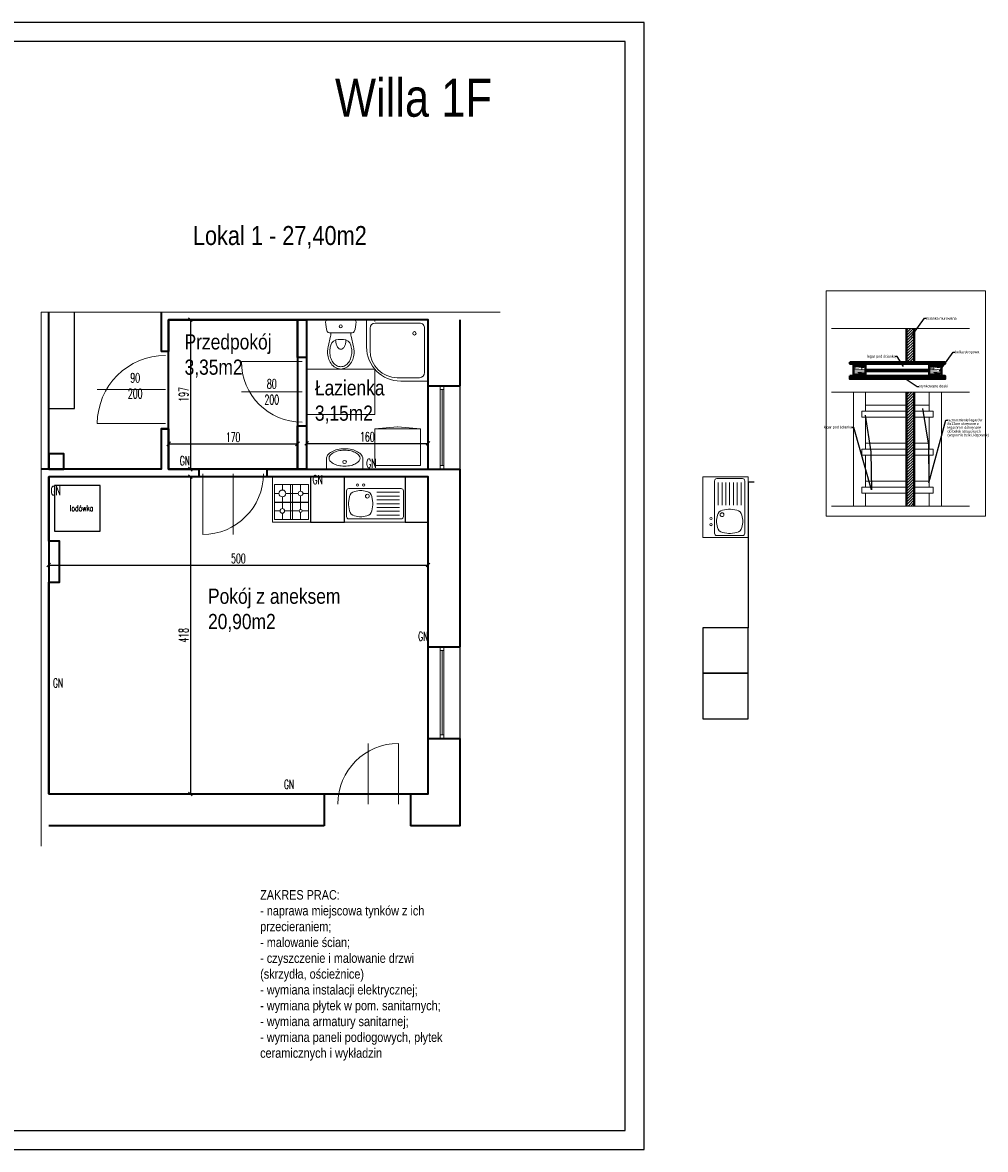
# Model space of a CAD drawing. Extents: x 33706 to 249013, y -74890 to 17912.
# Tile 19 of 175: x 61834 to 63104, y 12497 to 13982. Entities that reach past the tile are written whole.
import ezdxf
from ezdxf import colors
from ezdxf.entities.mleader import LeaderData, LeaderLine
from ezdxf.lldxf.tags import DXFTag
from ezdxf.math import Vec2, Vec3

# ---------------------------------------------------------------- set-up
doc = ezdxf.new("R2010")
doc.units = 0
doc.header["$MEASUREMENT"] = 0
for name, color, linetype, lineweight in [('_konstrukcja', 96, 'Continuous', 20), ('_stolarka', 1, 'Continuous', 13), ('A-ARM', 1, 'Continuous', 15), ('A-MEB', 150, 'Continuous', 15), ('RAMKA', 13, 'Continuous', 25), ('wymiar', 3, 'Continuous', 13), ('ściany', 1, 'Continuous', 30)]:
    doc.layers.add(name, color=color, linetype=linetype, lineweight=lineweight)
doc.styles.add('Arial narrow', font='ARIALN.TTF')
doc.styles.add('SIMPLEX', font='SIMPLEX.shx', dxfattribs={"width": 0.6})
doc.styles.get("Standard").update_dxf_attribs({"font": 'ARIALN.TTF'})
tags = doc.linetypes.add('HIDDEN', pattern=[0.375, 0.25, -0.125]).pattern_tags.tags
tags[6:7] = [DXFTag(74, 4), DXFTag(75, 0), DXFTag(340, '0'), DXFTag(46, 1.0), DXFTag(50, 0.0), DXFTag(44, 0.0), DXFTag(45, 0.0)]
tags[4:5] = [DXFTag(74, 4), DXFTag(75, 0), DXFTag(340, '0'), DXFTag(46, 1.0), DXFTag(50, 0.0), DXFTag(44, 0.0), DXFTag(45, 0.0)]
doc.dimstyles.new('1-50 cm', dxfattribs={"dimscale": 0.5, "dimtxt": 25, "dimasz": 10, "dimexe": 10, "dimexo": 25, "dimgap": 5, "dimtad": 1, "dimdec": 0, "dimdsep": 46, "dimtxsty": 'SIMPLEX', "dimblk": 'OBLIQUE', "dimcen": 0, "dimadec": 1, "dimazin": 0, "dimtfac": 0.028571, "dimtdec": 1, "dimtix": 1, "dimtmove": 1, "dimatfit": 2, "dimldrblk": 'DOT', "dimfxl": 30, "dimfxlon": 1, "dimtolj": 1, "dimlwe": -1, "dimarcsym": 0})

# ---------------------------------------------------------------- blocks, each defined once
blk = doc.blocks.new('wc')
at = {"layer": 'A-ARM', "color": 0}
for p, q in [((-16.7, 35.7), (-13.5, 21.9)), ((-13.8, 36.4), (-13.2, 33.7)), ((13.8, 36.4), (13.2, 33.7)), ((16.7, 35.7), (13.5, 21.9)), ((-15, 17.5), (15, 17.5)), ((3.4, 26), (-3.4, 26)), ((17.1, 0), (-17.1, 0))]:
    blk.add_line(p, q, dxfattribs=at)
at = {"layer": 'A-ARM', "color": 0, "linetype": 'HIDDEN', "lineweight": 13, "ltscale": 50}
blk.add_lwpolyline([(45, 65), (45, 125), (-45, 125), (-45, 65)], close=True, dxfattribs=at)
at = {"layer": 'A-ARM', "color": 0}
for points in [[(17.5, 42.5, 0.072039), (16.3, 50.8, 0.083339), (12.9, 57.8, 0.106661), (7.1, 63.1, 0.132138), (0, 65, 0.132138), (-7.1, 63.1, 0.106661), (-12.9, 57.8, 0.083339), (-16.3, 50.8, 0.072039), (-17.5, 42.5, 0.05824), (-16.7, 35.7, 0.083339)], [(14.5, 42.5, 0.072039), (13.4, 50, 0.083339), (10.5, 56, 0.106661), (5.6, 60.5, 0.132138), (0, 62, 0.132138), (-5.6, 60.5, 0.106661), (-10.5, 56, 0.083339), (-13.4, 50, 0.072039), (-14.5, 42.5, 0.05824), (-13.8, 36.4, 0.05824)], [(6.8, 26.6, 0.047502), (6.3, 31.2, 0.067446), (4.8, 35.2, 0.105232), (2.3, 38.2, 0.168531), (0, 39, 0.168531), (-2.3, 38.2, 0.105232), (-4.8, 35.2, 0.067446), (-6.3, 31.2, 0.047502), (-6.8, 26.6, 0.053598)], [(13.8, 36.4, 0.05824), (14.5, 42.5, 0.05824)], [(16.7, 35.7, 0.05824), (17.5, 42.5, 0.072039)]]:
    blk.add_lwpolyline(points, format="xyb", dxfattribs=at)
at = {"layer": 'A-ARM', "color": 0, "linetype": 'HIDDEN', "lineweight": 13, "ltscale": 50}
for points in [[(-45, 0), (-45, 2.5)], [(-42.5, 0), (-45, 0)], [(45, 0), (42.5, 0)], [(45, 0), (45, 2.5)]]:
    blk.add_lwpolyline(points, dxfattribs=at)
at = {"layer": 'A-ARM', "color": 0}
blk.add_circle((0, 8.8), 1.96, dxfattribs=at)
for centre, radius, start, end in [((-3.4, 36), 10, 193.0047, 270), ((3.4, 36), 10, 270, 346.9953), ((16.9, 2.7), 37, 159.6583, 179.4624), ((-15, 14.5), 3, 90, 159.6583), ((-33, 17.4), 20, 0.3283, 13.0047), ((33, 17.4), 20, 166.9953, 179.6717), ((15, 14.5), 3, 20.3417, 90), ((-16.9, 2.7), 37, 0.5376, 20.3417), ((-17.1, 3), 3, 179.4624, 270), ((17.1, 3), 3, 270, 0.5376)]:
    blk.add_arc(centre, radius, start, end, dxfattribs=at)
blk = doc.blocks.new('_arm_umywalka')
at = {"layer": 'A-ARM', "color": 0}
for p, q in [((-20, 13.5), (-20, 0)), ((20, 0), (20, 13.5)), ((-20, 0), (20, 0))]:
    blk.add_line(p, q, dxfattribs=at)
blk.add_lwpolyline([(20, 13.5, 0.138474), (18.6, 18.4, 0.107069), (14.1, 23, 0.080452), (8, 25.9, 0.068264), (0, 27, 0.068264), (-8, 25.9, 0.080452), (-14.1, 23, 0.107069), (-18.6, 18.4, 0.138474), (-20, 13.5, 0.138474)], format="xyb", dxfattribs=at)
blk.add_lwpolyline([(-17, 14.5, 0.138474), (-16.1, 11.2, 0.107069), (-12.5, 7.4, 0.080452), (-7.1, 5, 0.068264), (0, 4, 0.068264), (7.1, 5, 0.080452), (12.5, 7.4, 0.107069), (16.1, 11.2, 0.138474), (17, 14.5, 0.138474), (16.1, 17.8, 0.107069), (12.5, 21.6, 0.080452), (7.1, 24, 0.068264), (0, 25, 0.068264), (-7.1, 24, 0.080452), (-12.5, 21.6, 0.107069), (-16.1, 17.8, 0.138474)], format="xyb", close=True, dxfattribs=at)
blk.add_circle((0, 9.5), 2, dxfattribs=at)
blk = doc.blocks.new('_arm_brodzik owal 90')
at = {"layer": 'A-ARM', "color": 0}
for p, q in [((-45, 85), (-12.5, 85)), ((-40, 90), (0, 90)), ((0, 90), (0, 0)), ((-5, 77.5), (-5, 12.5)), ((-90, 0), (-90, 40)), ((-85, 12.5), (-85, 45)), ((0, 0), (-90, 0)), ((-12.5, 5), (-77.5, 5))]:
    blk.add_line(p, q, dxfattribs=at)
blk.add_circle((-20, 20), 2.5, dxfattribs=at)
for centre, radius, start, end in [((-40, 40), 50, 90, 180), ((-45, 45), 40, 90, 180), ((-12.5, 77.5), 7.5, 0, 90), ((-77.5, 12.5), 7.5, 180, 270), ((-12.5, 12.5), 7.5, 270, 0)]:
    blk.add_arc(centre, radius, start, end, dxfattribs=at)
blk = doc.blocks.new('dr100_uniwersalne')
at = {"layer": '_stolarka', "color": 0, "linetype": 'ByBlock', "ltscale": 50}
blk.add_line((50, 0), (50, 100), dxfattribs=at)
blk.add_lwpolyline([(0, 0), (0, 100)], dxfattribs=at)
blk.add_arc((0, 0), 100, 0, 90, dxfattribs=at)
blk = doc.blocks.new('_meb_szafka nocna 50x40')
at = {"layer": 'A-MEB'}
blk.add_lwpolyline([(0, 0), (50, 0), (50, 40), (0, 40)], close=True, dxfattribs=at)
for points in [[(0, 0), (24.9, -2.2)], [(50, 0), (25.1, -2.2)]]:
    blk.add_lwpolyline(points, dxfattribs=at)
blk = doc.blocks.new('_arm_zlewozmywak 1-kom')
at = {"layer": 'A-ARM'}
for p, q in [((80, 60), (0, 60)), ((0, 60), (0, 0)), ((80, 0), (80, 60)), ((2.5, 41.5), (2.5, 7.5)), ((6.6, 34), (5.2, 25.8)), ((74.5, 44.5), (5.5, 44.5)), ((19.8, 41.7), (13, 40.5)), ((29.5, 40.5), (22.7, 41.7)), ((37.3, 25.8), (35.9, 34)), ((36.2, 32.6), (36.2, 32.6)), ((72.5, 39.5), (42.5, 39.5)), ((72.5, 34.5), (42.5, 34.5)), ((77.5, 41.5), (77.5, 7.5)), ((5.2, 23.2), (6.6, 15)), ((35.9, 15), (37.3, 23.2)), ((72.5, 29.5), (42.5, 29.5)), ((72.5, 24.5), (42.5, 24.5)), ((42.5, 19.5), (72.5, 19.5)), ((0, 0), (80, 0)), ((74.5, 4.5), (5.5, 4.5)), ((13, 8.5), (19.8, 7.3)), ((22.7, 7.3), (29.5, 8.5)), ((42.5, 14.5), (72.5, 14.5)), ((42.5, 9.5), (72.5, 9.5))]:
    blk.add_line(p, q, dxfattribs=at)
for centre, radius in [((17, 49), 1.5), ((25, 49), 1.5), ((30, 34.5), 2.5)]:
    blk.add_circle(centre, radius, dxfattribs=at)
for centre, radius, start, end in [((5.5, 41.5), 3, 90, 180), ((14.5, 32.6), 8, 100.3048, 170.5377), ((21.2, 33.9), 8, 79.6952, 100.3048), ((28, 32.6), 8, 9.4623, 79.6952), ((28.3, 31.2), 8, 9.4601, 9.4623), ((74.5, 41.5), 3, 0, 90), ((13.1, 24.5), 8, 170.5377, 189.4623), ((14.5, 16.4), 8, 189.4623, 259.6952), ((28, 16.4), 8, 280.3048, 350.5377), ((29.4, 24.5), 8, 350.5377, 9.4623), ((5.5, 7.5), 3, 180, 270), ((21.2, 15.1), 8, 259.6952, 280.3048), ((74.5, 7.5), 3, 270, 0)]:
    blk.add_arc(centre, radius, start, end, dxfattribs=at)
blk = doc.blocks.new('_OBLIQUE')
at = {"color": 0, "linetype": 'ByBlock', "lineweight": -2}
for p, q in [((-0.5, -0.5), (0.5, 0.5)), ((0, 0), (0, 0))]:
    blk.add_line(p, q, dxfattribs=at)
blk = doc.blocks.new('*D10301')
at = {"layer": 'DEFPOINTS', "color": 0, "lineweight": 18, "ltscale": 50}
for p in [(62026.9, 13590.7), (62196.9, 13590.7), (62196.9, 13427.1)]:
    blk.add_point(p, dxfattribs=at)
at = {"layer": 'wymiar', "color": 0, "ltscale": 50}
for p, q in [((62026.9, 13442.1), (62026.9, 13422.1)), ((62196.9, 13442.1), (62196.9, 13422.1))]:
    blk.add_line(p, q, dxfattribs=at)
at = {"layer": 'wymiar', "color": 0, "lineweight": -2, "ltscale": 50}
blk.add_line((62026.9, 13427.1), (62196.9, 13427.1), dxfattribs=at)
at = {"layer": 'wymiar', "color": 0, "lineweight": -2, "ltscale": 50, "xscale": 5, "yscale": 5, "zscale": 5, "rotation": 180}
blk.add_blockref('_OBLIQUE', (62026.9, 13427.1), dxfattribs=at)
at = {"layer": 'wymiar', "color": 0, "lineweight": -2, "ltscale": 50, "xscale": 5, "yscale": 5, "zscale": 5}
blk.add_blockref('_OBLIQUE', (62196.9, 13427.1), dxfattribs=at)
at = {"layer": 'wymiar', "color": 0, "lineweight": 18, "ltscale": 50, "insert": (62111.9, 13435.9), "char_height": 12.5, "attachment_point": 5, "style": 'SIMPLEX'}
blk.add_mtext('\\A1;170', dxfattribs=at)
blk = doc.blocks.new('_Dot')
at = {"color": 0, "lineweight": -2}
blk.add_line((-0.5, 0), (-1, 0), dxfattribs=at)
at = {"color": 0, "const_width": 0.5}
blk.add_lwpolyline([(-0.25, 0, 1), (0.25, 0, 1)], format="xyb", close=True, dxfattribs=at)
blk = doc.blocks.new('*D10302')
at = {"layer": 'DEFPOINTS', "color": 0, "lineweight": 18, "ltscale": 50}
for p in [(62208.9, 13588.2), (62368.9, 13590.7), (62368.9, 13427.7)]:
    blk.add_point(p, dxfattribs=at)
at = {"layer": 'wymiar', "color": 0, "ltscale": 50}
for p, q in [((62208.9, 13442.7), (62208.9, 13422.7)), ((62368.9, 13442.7), (62368.9, 13422.7))]:
    blk.add_line(p, q, dxfattribs=at)
at = {"layer": 'wymiar', "color": 0, "lineweight": -2, "ltscale": 50}
blk.add_line((62208.9, 13427.7), (62368.9, 13427.7), dxfattribs=at)
at = {"layer": 'wymiar', "color": 0, "lineweight": -2, "ltscale": 50, "xscale": 5, "yscale": 5, "zscale": 5, "rotation": 180}
blk.add_blockref('_OBLIQUE', (62208.9, 13427.7), dxfattribs=at)
at = {"layer": 'wymiar', "color": 0, "lineweight": -2, "ltscale": 50, "xscale": 5, "yscale": 5, "zscale": 5}
blk.add_blockref('_OBLIQUE', (62368.9, 13427.7), dxfattribs=at)
at = {"layer": 'wymiar', "color": 0, "lineweight": 18, "ltscale": 50, "insert": (62288.9, 13436.4), "char_height": 12.5, "attachment_point": 5, "style": 'SIMPLEX'}
blk.add_mtext('\\A1;160', dxfattribs=at)
blk = doc.blocks.new('*D10303')
at = {"layer": 'DEFPOINTS', "color": 0, "lineweight": 18, "ltscale": 50}
for p in [(61868.9, 13383.7), (62368.9, 13383.7), (62368.9, 13267.3)]:
    blk.add_point(p, dxfattribs=at)
at = {"layer": 'wymiar', "color": 0, "ltscale": 50}
for p, q in [((61868.9, 13282.3), (61868.9, 13262.3)), ((62368.9, 13282.3), (62368.9, 13262.3))]:
    blk.add_line(p, q, dxfattribs=at)
at = {"layer": 'wymiar', "color": 0, "lineweight": -2, "ltscale": 50}
blk.add_line((61868.9, 13267.3), (62368.9, 13267.3), dxfattribs=at)
at = {"layer": 'wymiar', "color": 0, "lineweight": -2, "ltscale": 50, "xscale": 5, "yscale": 5, "zscale": 5, "rotation": 180}
blk.add_blockref('_OBLIQUE', (61868.9, 13267.3), dxfattribs=at)
at = {"layer": 'wymiar', "color": 0, "lineweight": -2, "ltscale": 50, "xscale": 5, "yscale": 5, "zscale": 5}
blk.add_blockref('_OBLIQUE', (62368.9, 13267.3), dxfattribs=at)
at = {"layer": 'wymiar', "color": 0, "lineweight": 18, "ltscale": 50, "insert": (62118.9, 13276.1), "char_height": 12.5, "attachment_point": 5, "style": 'SIMPLEX'}
blk.add_mtext('\\A1;500', dxfattribs=at)
blk = doc.blocks.new('*D10304')
at = {"layer": 'DEFPOINTS', "color": 0, "lineweight": 18, "ltscale": 50}
for p in [(61868.9, 13383.7), (61868.9, 12965.7), (62055.6, 12965.7)]:
    blk.add_point(p, dxfattribs=at)
at = {"layer": 'wymiar', "color": 0, "ltscale": 50}
for p, q in [((62040.6, 13383.7), (62060.6, 13383.7)), ((62040.6, 12965.7), (62060.6, 12965.7))]:
    blk.add_line(p, q, dxfattribs=at)
at = {"layer": 'wymiar', "color": 0, "lineweight": -2, "ltscale": 50}
blk.add_line((62055.6, 13383.7), (62055.6, 12965.7), dxfattribs=at)
at = {"layer": 'wymiar', "color": 0, "lineweight": -2, "ltscale": 50, "xscale": 5, "yscale": 5, "zscale": 5}
for p, rotation in [((62055.6, 13383.7), 90), ((62055.6, 12965.7), 270)]:
    blk.add_blockref('_OBLIQUE', p, dxfattribs=dict(at, rotation=rotation))
at = {"layer": 'wymiar', "color": 0, "lineweight": 18, "ltscale": 50, "insert": (62046.8, 13174.7), "char_height": 12.5, "attachment_point": 5, "rotation": 90, "style": 'SIMPLEX'}
blk.add_mtext('\\A1;418', dxfattribs=at)
blk = doc.blocks.new('*D10305')
at = {"layer": 'DEFPOINTS', "color": 0, "lineweight": 18, "ltscale": 50}
for p in [(62026.9, 13590.7), (62026.9, 13393.7), (62055.6, 13393.7)]:
    blk.add_point(p, dxfattribs=at)
at = {"layer": 'wymiar', "color": 0, "ltscale": 50}
for p, q in [((62040.6, 13590.7), (62060.6, 13590.7)), ((62040.6, 13393.7), (62060.6, 13393.7))]:
    blk.add_line(p, q, dxfattribs=at)
at = {"layer": 'wymiar', "color": 0, "lineweight": -2, "ltscale": 50}
blk.add_line((62055.6, 13590.7), (62055.6, 13393.7), dxfattribs=at)
at = {"layer": 'wymiar', "color": 0, "lineweight": -2, "ltscale": 50, "xscale": 5, "yscale": 5, "zscale": 5}
for p, rotation in [((62055.6, 13590.7), 90), ((62055.6, 13393.7), 270)]:
    blk.add_blockref('_OBLIQUE', p, dxfattribs=dict(at, rotation=rotation))
at = {"layer": 'wymiar', "color": 0, "lineweight": 18, "ltscale": 50, "insert": (62046.8, 13492.2), "char_height": 12.5, "attachment_point": 5, "rotation": 90, "style": 'SIMPLEX'}
blk.add_mtext('\\A1;197', dxfattribs=at)
blk = doc.blocks.new('_arm_kuchenka')
at = {"layer": 'A-ARM'}
for p, q in [((0, 60), (50, 60)), ((0, 0), (0, 60)), ((50, 60), (50, 5)), ((2.5, 11), (2.5, 55.5)), ((2.5, 45), (11, 45)), ((3.5, 56.5), (46.5, 56.5)), ((13, 47), (13, 56.5)), ((15, 45), (34, 45)), ((23.5, 10), (23.5, 56.5)), ((26.5, 56.5), (26.5, 10)), ((37, 56.5), (37, 48)), ((40, 45), (47.5, 45)), ((47.5, 55.5), (47.5, 11)), ((47.5, 34), (2.5, 34)), ((2.5, 33.5), (47.5, 33.5)), ((13, 25), (13, 43)), ((37, 42), (37, 26.5)), ((10, 22), (2.5, 22)), ((13, 10), (13, 19)), ((32.5, 22), (16, 22)), ((37, 17.5), (37, 10)), ((47.5, 22), (41.5, 22)), ((50, 0), (0, 0)), ((46.5, 10), (3.5, 10)), ((50, 5), (50, 0)), ((50, 5), (50, 5))]:
    blk.add_line(p, q, dxfattribs=at)
for centre, radius in [((13, 45), 2), ((37, 45), 3), ((13, 22), 3), ((37, 22), 4.5)]:
    blk.add_circle(centre, radius, dxfattribs=at)
for centre, start, end in [((3.5, 55.5), 90, 180), ((46.5, 55.5), 0, 90), ((3.5, 11), 180, 270), ((46.5, 11), 270, 0)]:
    blk.add_arc(centre, 1, start, end, dxfattribs=at)

msp = doc.modelspace()

# ---------------------------------------------------------------- hatches: boundary and pattern name
at = {"layer": 'wymiar', "lineweight": 18, "ltscale": 50}
h = msp.add_hatch(dxfattribs=at)
h.set_pattern_fill('ANSI31', color=256, scale=20, style=0)
h.set_pattern_definition([(45, (0, -45.5414), (-1.76776695, 1.76776695), [])])
h.paths.add_polyline_path([(62999.7, 13532.7), (63009.7, 13532.7), (63009.7, 13579.1), (62999.7, 13579.1)])
h = msp.add_hatch(dxfattribs=at)
h.set_pattern_fill('WOOD8', color=256, scale=20, style=0)
h.set_pattern_definition([(349.6952, (6.2, -30.1414), (120.000019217, -19.99989751), [2.23606, -221.37072]), (0, (8.4, -30.541), (20, 20), [2.2, -17.8]), (18.4349, (10.6, -30.5414), (40.0000087, 19.99996806), [1.89736, -61.34818]), (172.875, (12.4, -29.9414), (140.0000076, -19.99996564), [1.61246, -159.6327]), (174.8056, (10.8, -29.7414), (200.0000134, -19.999904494), [2.20908, -218.69814]), (194.0362, (8.6, -29.5414), (-60.00001092, -19.99996115), [2.47386, -79.98824]), (9.4623, (7.8, -30.1414), (100.00001547, 19.99996278), [1.21656, -120.4387]), (353.6598, (9, -29.9414), (-159.99998805, 20.00003158), [1.81108, -179.29662]), (185.7106, (10.8, -30.1414), (-179.99998847, -20.000026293), [2.00998, -198.98754]), (168.6901, (8.8, -30.3414), (80.00001504, -19.99995264), [1.0198, -100.96058]), (354.8056, (4.4, -30.3414), (-200.0000134, 19.999904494), [2.20908, -218.69814]), (348.6901, (6.6, -30.5414), (-80.00001504, 19.99995264), [2.0396, -99.94078]), (0, (8.6, -30.941), (20, 20), [2.4, -17.6]), (20.556, (11, -30.9414), (100.00003689, 39.99991993), [1.7088, -169.17128]), (3.8141, (12.6, -30.3414), (279.99998683, 20.00012248), [3.00666, -297.65926]), (354.8056, (15.6, -30.1414), (-200.0000134, 19.999904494), [2.20908, -218.69814]), (0, (17.8, -30.341), (20, 20), [2.2, -17.8]), (5.1944, (0, -30.3414), (200.0000134, 19.999904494), [2.20908, -218.69814]), (354.8056, (2.2, -30.1414), (-200.0000134, 19.999904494), [2.20908, -218.69814]), (0, (0, -29.941), (20, 20), [1.2, -18.8]), (5.1944, (1.2, -29.9414), (200.0000134, 19.999904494), [2.20908, -218.69814]), (0, (3.4, -29.741), (20, 20), [2, -18]), (10.3048, (5.4, -29.7414), (-120.000019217, -19.99989751), [2.23606, -221.37072]), (5.1944, (7.6, -29.3414), (200.0000134, 19.999904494), [2.20908, -218.69814]), (354.8056, (9.8, -29.1414), (-200.0000134, 19.999904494), [2.20908, -218.69814]), (354.8056, (12, -29.3414), (-200.0000134, 19.999904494), [2.20908, -218.69814]), (351.8699, (14.2, -29.5414), (-119.99999553, 19.99998712), [2.82842, -138.59292]), (0, (17, -29.941), (20, 20), [3, -17]), (347.4712, (16.2, -41.9414), (100.00000641, -19.99999206), [1.8439, -182.54698]), (354.2894, (18, -42.3414), (-179.99998847, 20.000026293), [2.00998, -198.98754]), (8.1301, (16.2, -41.9414), (119.99999553, 19.99998712), [1.41422, -140.00714]), (9.4623, (17.6, -41.7414), (100.00001547, 19.99996278), [2.4331, -119.22214]), (0, (0, -41.341), (20, 20), [2.4, -17.6]), (350.5377, (2.4, -41.3414), (-100.00001547, 19.99996278), [1.21656, -120.4387]), (201.8014, (3.6, -41.5414), (60.00000546, 19.9999982), [1.07704, -106.62626]), (192.9946, (2.6, -41.9414), (180.000015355, 39.99995155), [2.66834, -264.16494]), (352.875, (18.4, -41.9414), (-140.0000076, 19.99996564), [1.61246, -159.6327]), (7.125, (18.4, -41.9414), (140.0000076, 19.99996564), [1.61246, -159.6327]), (0, (0, -41.741), (20, 20), [1.6, -18.4]), (194.0362, (1.6, -41.7414), (-60.00001092, -19.99996115), [1.64924, -80.81288]), (356.6335, (4.4, -41.1414), (-319.99998644, 20.000219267), [3.40588, -337.18186]), (357.7094, (7.8, -41.3414), (-480.000002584, 19.999915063), [5.004, -495.39584]), (3.1798, (12.8, -41.5414), (340.000010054, 19.999820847), [3.60556, -356.94958]), (9.4623, (16.4, -41.3414), (100.00001547, 19.99996278), [3.64966, -118.0056]), (10.3048, (0, -43.1414), (-120.000019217, -19.99989751), [2.23606, -221.37072]), (15.9454, (2.2, -42.7414), (-80.00000253, -19.99999779), [2.91204, -142.69016]), (0, (5, -41.941), (20, 20), [2.6, -17.4]), (351.8699, (7.6, -41.9414), (-119.99999553, 19.99998712), [2.82842, -138.59292]), (3.5763, (10.4, -42.3414), (300.000013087, 19.999814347), [3.20624, -317.41814]), (351.2538, (13.6, -42.1414), (139.999986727, -20.00008394), [2.63058, -260.42834]), (345.9638, (16.2, -42.5414), (-60.00001092, 19.99996115), [2.47386, -79.98824]), (0, (18.6, -43.141), (20, 20), [1.4, -18.6]), (174.8056, (4.4, -41.1414), (200.0000134, -19.999904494), [4.41814, -216.48908]), (355.2364, (0, -39.9414), (-220.000018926, 19.999830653), [4.81664, -236.01526]), (0, (4.8, -40.341), (20, 20), [4.6, -15.4]), (4.0856, (9.4, -40.3414), (260.00000298, 19.999922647), [5.61426, -275.0991]), (0, (15, -39.941), (20, 20), [5, -15]), (7.125, (0, -44.1414), (140.0000076, 19.99996564), [4.83736, -156.4078]), (6.3402, (4.8, -43.5414), (159.99998805, 20.00003158), [3.62216, -177.48554]), (357.5104, (8.4, -43.1414), (-439.999989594, 20.000357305), [4.60434, -455.83024]), (353.4802, (13, -43.3414), (-519.9999958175, 59.999990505), [7.04556, -697.51104]), (3.0128, (0, -31.1414), (360.000000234, 20.000082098), [3.80526, -376.7207]), (351.8699, (3.8, -30.9414), (-119.99999553, 19.99998712), [4.24264, -137.17872]), (357.6141, (8, -31.5414), (-460.000010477, 19.999655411), [4.80416, -475.61232]), (10.6197, (12.8, -31.7414), (-219.999968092, -40.000161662), [3.25576, -322.32064]), (0, (16, -31.141), (20, 20), [4, -16]), (356.8202, (0, -28.7414), (-340.000010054, 19.999820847), [3.60556, -356.94958]), (6.009, (3.6, -28.9414), (-199.999995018, -19.99998635), [3.821, -378.27846]), (6.7098, (7.4, -28.5414), (-180.000019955, -19.999877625), [3.42344, -338.9214]), (354.2894, (10.8, -28.1414), (-179.99998847, 20.000026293), [4.01996, -196.97756]), (347.9052, (14.8, -28.5414), (-179.999972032, 40.00013467), [2.86356, -283.49286]), (9.4623, (17.6, -29.1414), (100.00001547, 19.99996278), [2.4331, -119.22214]), (3.8141, (0, -32.5414), (279.99998683, 20.00012248), [3.00666, -297.65926]), (347.1957, (3, -32.3414), (-259.999956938, 60.000147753), [4.5122, -446.70836]), (0, (7.4, -33.341), (20, 20), [5, -15]), (5.4403, (12.4, -33.3414), (-220.000006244, -19.999867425), [4.219, -417.68146]), (6.7098, (16.6, -32.9414), (-180.000019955, -19.999877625), [3.42344, -338.9214]), (0, (0, -27.341), (20, 20), [3.4, -16.6]), (8.1301, (3.4, -27.3414), (119.99999553, 19.99998712), [5.65686, -135.7645]), (357.6141, (9, -26.5414), (-460.000010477, 19.999655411), [4.80416, -475.61232]), (354.4725, (13.8, -26.7414), (420.000034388, -39.999707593), [6.22896, -616.6675]), (6.8428, (0, -45.5414), (-339.99998731, -40.0001599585), [5.03588, -498.55126]), (0, (5, -44.941), (20, 20), [5.6, -14.4]), (356.3478, (10.6, -44.94137), (-620.0000188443, 39.9997459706), [9.41912, -932.49382]), (0, (0, -38.541), (20, 20), [4.8, -15.2]), (4.7636, (4.8, -38.5414), (220.000018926, 19.999830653), [4.81664, -236.01526]), (358.1524, (9.6, -38.1414), (-600.000009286, 19.9998867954), [6.20322, -614.11928]), (357.2737, (15.8, -38.3414), (-400.0000059, 19.999920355), [4.20476, -416.27116]), (354.8056, (0, -35.3414), (-200.0000134, 19.999904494), [4.41814, -216.48908]), (0, (4.4, -35.741), (20, 20), [6.4, -13.6]), (1.9092, (10.8, -35.7414), (579.9999806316, 20.0004848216), [6.00334, -594.3299]), (3.5763, (16.8, -35.5414), (300.000013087, 19.999814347), [3.20624, -317.41814])])
h.paths.add_polyline_path([(62929.7, 13532.7), (62940.7, 13532.7), (62940.7, 13524.7), (62945.7, 13524.7), (62945.7, 13516.7), (62929.7, 13516.7)])
h.paths.add_polyline_path([(63029.7, 13524.7), (63034.7, 13524.7), (63034.7, 13532.7), (63045.7, 13532.7), (63045.7, 13516.7), (63029.7, 13516.7)])
h.paths.add_polyline_path([(62940.7, 13532.7), (62945.7, 13532.7), (62945.7, 13524.7), (62940.7, 13524.7)])
h.paths.add_polyline_path([(63029.7, 13532.7), (63034.7, 13532.7), (63034.7, 13524.7), (63029.7, 13524.7)])
h = msp.add_hatch(dxfattribs=at)
h.set_pattern_fill('ANSI31', color=256, scale=20, style=0)
h.paths.add_polyline_path([(62999.7, 13478.1), (62999.7, 13470.1), (62999.7, 13462.1), (62999.7, 13428.1), (62999.7, 13420.1), (62999.7, 13412.1), (62999.7, 13378.1), (62999.7, 13370.1), (62999.7, 13362.1), (62999.7, 13345.1), (63009.7, 13345.1), (63009.7, 13362.1), (63009.7, 13370.1), (63009.7, 13378.1), (63009.7, 13412.1), (63009.7, 13420.1), (63009.7, 13428.1), (63009.7, 13462.1), (63009.7, 13470.1), (63009.7, 13478.1), (63009.7, 13495.1), (62999.7, 13495.1)])

# ---------------------------------------------------------------- linework, layer by layer
at = {"layer": '_konstrukcja', "lineweight": 35, "ltscale": 50}
for p, q in [((62026.9, 13548.7), (62016.9, 13548.7)), ((62026.9, 13446.7), (62016.9, 13446.7)), ((62026.9, 13446.7), (62016.9, 13446.7))]:
    msp.add_line(p, q, dxfattribs=at)
at = {"layer": '_konstrukcja', "linetype": 'HIDDEN', "lineweight": 18, "ltscale": 100}
msp.add_lwpolyline([(62464, 13600.7), (61858.9, 13600.7), (61858.9, 12897)], dxfattribs=at)
at = {"layer": '_konstrukcja', "lineweight": 35, "ltscale": 50}
for points in [[(61868.9, 13393.7), (61868.9, 13600.7)], [(62016.9, 13600.7), (62016.9, 13548.7)], [(62368.9, 13503.7), (62368.9, 13590.7), (62026.9, 13590.7), (62026.9, 13548.7)], [(62410.9, 13590.7), (62410.9, 13503.7)], [(62368.9, 13503.7), (62410.9, 13503.7)], [(62016.9, 13446.7), (62016.9, 13393.7), (61990.9, 13393.7)], [(62026.9, 13446.7), (62026.9, 13393.7), (62066.9, 13393.7)], [(62016.9, 13393.7), (61858.9, 13393.7)], [(62016.9, 13383.7), (61868.9, 13383.7), (61868.9, 12965.7), (62231.9, 12965.7)], [(61868.9, 12965.7), (61868.9, 13244.7), (61882.9, 13244.7), (61882.9, 13298.7), (61868.9, 13298.7), (61868.9, 13383.7)], [(62066.9, 13383.7), (61990.9, 13383.7)], [(62066.9, 13393.7), (62066.9, 13393.7), (62066.9, 13383.7)], [(62156.9, 13383.7), (62156.9, 13393.7), (62156.9, 13393.7)], [(62156.9, 13393.7), (62368.9, 13393.7)], [(62368.9, 13159.7), (62368.9, 13383.7), (62156.9, 13383.7)], [(62368.9, 13393.7), (62410.9, 13393.7)], [(62410.9, 13393.7), (62410.9, 13159.7)], [(62368.9, 13159.7), (62410.9, 13159.7)], [(62410.9, 13038.7), (62410.9, 12923.7), (62345.9, 12923.7)], [(62345.9, 12965.7), (62368.9, 12965.7), (62368.9, 13038.7)], [(62368.9, 13038.7), (62410.9, 13038.7)], [(62231.9, 12965.7), (62231.9, 12923.7)], [(62345.9, 12965.7), (62345.9, 12923.7)], [(62231.9, 12923.7), (61868.9, 12923.7)]]:
    msp.add_lwpolyline(points, dxfattribs=at)
at = {"layer": '_konstrukcja', "lineweight": 25, "ltscale": 50}
msp.add_lwpolyline([(61868.9, 13473.7), (61902.9, 13473.7), (61902.9, 13600.7)], dxfattribs=at)
at = {"layer": '_konstrukcja', "lineweight": 35, "ltscale": 50}
for points in [[(62208.9, 13540.7), (62196.9, 13540.7), (62196.9, 13590.7), (62208.9, 13590.7)], [(62026.9, 13446.7), (62016.9, 13446.7), (62016.9, 13446.7), (62026.9, 13446.7)], [(62208.9, 13393.7), (62196.9, 13393.7), (62196.9, 13450.7), (62208.9, 13450.7)], [(61868.9, 13393.7), (61888.9, 13393.7), (61888.9, 13413.7), (61868.9, 13413.7)]]:
    msp.add_lwpolyline(points, close=True, dxfattribs=at)
at = {"layer": '_konstrukcja', "lineweight": 25, "ltscale": 50}
for points in [[(62410.9, 13393.7), (62368.9, 13393.7), (62368.9, 13503.7), (62410.9, 13503.7)], [(62410.9, 13038.7), (62368.9, 13038.7), (62368.9, 13159.7), (62410.9, 13159.7)]]:
    msp.add_lwpolyline(points, close=True, dxfattribs=at)
at = {"layer": '_stolarka', "lineweight": 18}
for points in [[(62384.9, 13393.7), (62384.9, 13503.7), (62389.9, 13503.7), (62389.9, 13393.7), (62384.9, 13393.7), (62384.9, 13398.7), (62389.9, 13398.7), (62389.9, 13503.7), (62389.9, 13498.7), (62384.9, 13498.7), (62387.4, 13498.7), (62387.4, 13398.7)], [(62384.9, 13038.7), (62384.9, 13159.7), (62389.9, 13159.7), (62389.9, 13038.7), (62384.9, 13038.7), (62384.9, 13043.7), (62389.9, 13043.7), (62389.9, 13159.7), (62389.9, 13154.7), (62384.9, 13154.7), (62387.4, 13154.7), (62387.4, 13043.7)]]:
    msp.add_lwpolyline(points, dxfattribs=at)
at = {"layer": 'A-ARM', "lineweight": 25, "ltscale": 50}
for points in [[(62213.9, 13323.7), (62258.9, 13323.7), (62258.9, 13383.7), (62213.9, 13383.7)], [(62338.9, 13323.7), (62368.9, 13323.7), (62368.9, 13383.7), (62338.9, 13383.7)], [(61876.7, 13312.1), (61936.7, 13312.1), (61936.7, 13372.1), (61876.7, 13372.1)], [(62791, 13184.7), (62731, 13184.7), (62731, 13124.7), (62791, 13124.7)], [(62791, 13124.7), (62731, 13124.7), (62731, 13064.7), (62791, 13064.7)]]:
    msp.add_lwpolyline(points, close=True, dxfattribs=at)
msp.add_lwpolyline([(62799, 13376.7), (62791, 13376.7), (62791, 13184.7)], dxfattribs=at)
at = {"layer": 'DEFPOINTS', "lineweight": 35, "ltscale": 50}
for points in [[(62026.9, 13590.7), (62196.9, 13590.7), (62196.9, 13393.7), (62026.9, 13393.7)], [(62208.9, 13393.6), (62368.9, 13393.6), (62368.9, 13590.7), (62208.9, 13590.7)], [(61868.9, 12965.7), (62368.9, 12965.7), (62368.9, 13383.7), (61868.9, 13383.7)]]:
    msp.add_lwpolyline(points, close=True, dxfattribs=at)
at = {"layer": 'RAMKA', "lineweight": 25, "ltscale": 50}
for points in [[(62653.7, 12497.3), (62653.7, 13982.3), (60553.7, 13982.3), (60553.7, 12497.3)], [(62628.7, 12522.3), (62628.7, 13957.3), (60578.7, 13957.3), (60578.7, 12522.3)]]:
    msp.add_lwpolyline(points, close=True, dxfattribs=at)
at = {"layer": 'wymiar', "linetype": 'HIDDEN', "lineweight": 18, "ltscale": 50}
for p, q in [((62900.7, 13579.1), (63082.6, 13579.1)), ((62900.7, 13495.1), (63082.6, 13495.1)), ((62900.7, 13345.1), (63082.6, 13345.1))]:
    msp.add_line(p, q, dxfattribs=at)
at = {"layer": 'wymiar', "lineweight": 18, "ltscale": 50}
for points in [[(62893.7, 13331.9), (63103.7, 13331.9), (63103.7, 13628.9), (62893.7, 13628.9)], [(62945.7, 13532.7), (63029.7, 13532.7), (63029.7, 13524.7), (62945.7, 13524.7)], [(62999.7, 13534.7), (63009.7, 13534.7), (63009.7, 13532.7), (62999.7, 13532.7)], [(62940.7, 13470.1), (62999.7, 13470.1), (62999.7, 13462.1), (62940.7, 13462.1)], [(63009.7, 13470.1), (63034.7, 13470.1), (63034.7, 13462.1), (63009.7, 13462.1)], [(62940.7, 13420.1), (62999.7, 13420.1), (62999.7, 13412.1), (62940.7, 13412.1)], [(63009.7, 13420.1), (63034.7, 13420.1), (63034.7, 13412.1), (63009.7, 13412.1)], [(62940.7, 13370.1), (62999.7, 13370.1), (62999.7, 13362.1), (62940.7, 13362.1)], [(63009.7, 13370.1), (63034.7, 13370.1), (63034.7, 13362.1), (63009.7, 13362.1)]]:
    msp.add_lwpolyline(points, close=True, dxfattribs=at)
at = {"layer": 'wymiar', "lineweight": 40, "ltscale": 50}
for points in [[(62999.7, 13579.1), (62999.7, 13532.7), (63009.7, 13532.7), (63009.7, 13579.1)], [(62999.7, 13495.1), (62999.7, 13345.1)], [(63009.7, 13345.1), (63009.7, 13495.1)]]:
    msp.add_lwpolyline(points, dxfattribs=at)
for points in [[(62924.7, 13534.7), (63050.7, 13534.7), (63050.7, 13532.7), (62924.7, 13532.7)], [(62929.7, 13516.7), (62945.7, 13516.7), (62945.7, 13532.7), (62929.7, 13532.7)], [(63029.7, 13516.7), (63045.7, 13516.7), (63045.7, 13532.7), (63029.7, 13532.7)], [(62924.7, 13516.7), (63050.7, 13516.7), (63050.7, 13514.7), (62924.7, 13514.7)], [(62924.7, 13514.7), (63050.7, 13514.7), (63050.7, 13512.7), (62924.7, 13512.7)], [(62945.7, 13524.7), (63029.7, 13524.7), (63029.7, 13522.7), (62945.7, 13522.7)]]:
    msp.add_lwpolyline(points, close=True, dxfattribs=at)
at = {"layer": 'wymiar', "linetype": 'HIDDEN', "lineweight": 18, "ltscale": 10}
for points in [[(62940.7, 13524.7), (62945.7, 13524.7), (62945.7, 13532.7), (62940.7, 13532.7)], [(63034.7, 13524.7), (63029.7, 13524.7), (63029.7, 13532.7), (63034.7, 13532.7)]]:
    msp.add_lwpolyline(points, close=True, dxfattribs=at)
at = {"layer": 'wymiar', "lineweight": 20, "ltscale": 50}
for points in [[(62929.7, 13495.1), (62929.7, 13345.1)], [(62945.7, 13470.1), (62945.7, 13495.1)], [(63029.7, 13495.1), (63029.7, 13470.1)], [(63045.7, 13345.1), (63045.7, 13495.1)], [(62945.7, 13420.1), (62945.7, 13462.1)], [(63029.7, 13462.1), (63029.7, 13420.1)], [(62945.7, 13370.1), (62945.7, 13412.1)], [(63029.7, 13412.1), (63029.7, 13370.1)], [(62945.7, 13345.1), (62945.7, 13362.1)], [(63029.7, 13362.1), (63029.7, 13345.1)]]:
    msp.add_lwpolyline(points, dxfattribs=at)
at = {"layer": 'wymiar', "color": 12, "lineweight": 18, "ltscale": 50}
for points in [[(62945.7, 13478.1), (62999.7, 13478.1), (62999.7, 13470.1), (62945.7, 13470.1)], [(63009.7, 13478.1), (63029.7, 13478.1), (63029.7, 13470.1), (63009.7, 13470.1)], [(62945.7, 13428.1), (62999.7, 13428.1), (62999.7, 13420.1), (62945.7, 13420.1)], [(63009.7, 13428.1), (63029.7, 13428.1), (63029.7, 13420.1), (63009.7, 13420.1)], [(62945.7, 13378.1), (62999.7, 13378.1), (62999.7, 13370.1), (62945.7, 13370.1)], [(63009.7, 13378.1), (63029.7, 13378.1), (63029.7, 13370.1), (63009.7, 13370.1)]]:
    msp.add_lwpolyline(points, close=True, dxfattribs=at)

# ---------------------------------------------------------------- block references
at = {"layer": 'A-ARM'}
for name, p, rotation in [('wc', (62253.9, 13590.7), 180), ('_arm_zlewozmywak 1-kom', (62791, 13303.7), 89.99999999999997)]:
    msp.add_blockref(name, p, dxfattribs=dict(at, rotation=rotation))
at = {"layer": 'A-ARM', "lineweight": 25, "ltscale": 50, "xscale": 0.9, "yscale": 0.9, "zscale": 0.9, "rotation": 89.99999999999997}
msp.add_blockref('_arm_brodzik owal 90', (62368.9, 13590.7), dxfattribs=at)
at = {"layer": 'A-ARM', "xscale": -1.2, "rotation": 359.9999999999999}
msp.add_blockref('_arm_umywalka', (62258.9, 13393.7), dxfattribs=at)
at = {"layer": 'A-ARM'}
msp.add_blockref('_arm_zlewozmywak 1-kom', (62258.9, 13323.7), dxfattribs=at)
at = {"layer": 'A-MEB', "xscale": 1.2, "yscale": 1.2, "zscale": 1.2, "rotation": 180}
msp.add_blockref('_meb_szafka nocna 50x40', (62358.9, 13446.7), dxfattribs=at)
at = {"layer": 'ściany', "color": 12, "lineweight": 35}
for p, xscale, yscale, zscale, rotation in [((62022.9, 13453.7), 0.9, 0.9, 0.9, 89.99999999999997), ((62202.9, 13535.7), -0.7999999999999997, 0.8, 0.8, 89.99999999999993), ((62071.9, 13387.7), -0.7999999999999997, 0.8, 0.8, 179.9999999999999)]:
    msp.add_blockref('dr100_uniwersalne', p, dxfattribs=dict(at, xscale=xscale, yscale=yscale, zscale=zscale, rotation=rotation))
at = {"layer": 'ściany', "lineweight": 18, "ltscale": 50, "rotation": 180}
msp.add_blockref('_arm_kuchenka', (62213.9, 13383.7), dxfattribs=at)
at = {"layer": 'ściany', "color": 96, "lineweight": 35, "xscale": -0.8, "yscale": 0.8, "zscale": 0.8, "rotation": 359.9999999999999}
msp.add_blockref('dr100_uniwersalne', (62330, 12952.4), dxfattribs=at)

# ---------------------------------------------------------------- texts
at = {"layer": 'A-ARM', "lineweight": 25, "ltscale": 50, "style": 'Arial narrow'}
msp.add_text('Willa 1F ', height=50, dxfattribs=at).set_placement((62246.3, 13858.2))
at = {"layer": 'A-ARM', "lineweight": 25, "ltscale": 50, "style": 'SIMPLEX', "width": 0.6}
for s, height, p in [('GN', 12, (62041.7, 13398.8)), ('GN', 12, (62287.5, 13395.3)), ('GN', 12, (62216.7, 13374)), ('GN', 12, (61871.5, 13359.3)), ('lodówka', 8, (61896.8, 13338.3)), ('GN', 12, (62355.9, 13167.5)), ('GN', 12, (61874.5, 13105.9)), ('GN', 12, (62179, 12972.4))]:
    msp.add_text(s, height=height, dxfattribs=at).set_placement(p)
at = {"layer": 'A-ARM', "lineweight": 25, "ltscale": 50, "attachment_point": 1, "style": 'Arial narrow'}
for s, insert, char_height, width in [('Lokal 1 - 27,40m2', (62058.9, 13714.1), 25, 246.734), ('Przedpokój\\P3,35m2', (62048, 13571.5), 20, 184.332), ('Łazienka\\P3,15m2', (62219.8, 13510.9), 20, 184.332), ('Pokój z aneksem\\P20,90m2', (62078.9, 13236.3), 20, 184.332)]:
    msp.add_mtext(s, dxfattribs=dict(at, insert=insert, char_height=char_height, width=width))
at = {"layer": 'A-ARM', "lineweight": 25, "ltscale": 50, "char_height": 12.5, "attachment_point": 5, "style": 'SIMPLEX'}
for s, insert in [('{\\A1;90\\P200}', (61982.9, 13503.7)), ('{\\A1;80\\P200}', (62162.9, 13495.7))]:
    msp.add_mtext(s, dxfattribs=dict(at, insert=insert))

# ---------------------------------------------------------------- dimensions: what is measured, and where the dimension line sits
at = {"layer": 'wymiar', "lineweight": 18, "ltscale": 50}
for base, p1, p2, picture, middle in [((62196.9, 13427.1), (62026.9, 13590.7), (62196.9, 13590.7), '*D10301', (62111.9, 13435.9)), ((62368.9, 13427.7), (62208.9, 13588.2), (62368.9, 13590.7), '*D10302', (62288.9, 13436.4)), ((62368.9, 13267.3), (61868.9, 13383.7), (62368.9, 13383.7), '*D10303', (62118.9, 13276.1))]:
    dim = msp.add_linear_dim(base=base, p1=p1, p2=p2, dimstyle='1-50 cm', dxfattribs=at)
    dim.commit()
    dim.dimension.update_dxf_attribs({"geometry": picture, "text_midpoint": middle})
for base, p1, p2, picture, middle in [((62055.6, 13393.7), (62026.9, 13590.7), (62026.9, 13393.7), '*D10305', (62046.8, 13492.2)), ((62055.6, 12965.7), (61868.9, 13383.7), (61868.9, 12965.7), '*D10304', (62046.8, 13174.7))]:
    dim = msp.add_linear_dim(base=base, p1=p1, p2=p2, angle=90, dimstyle='1-50 cm', dxfattribs=at)
    dim.commit()
    dim.dimension.update_dxf_attribs({"geometry": picture, "text_midpoint": middle})

# ---------------------------------------------------------------- leaders
ml = msp.add_multileader_mtext('Standard', dxfattribs=at)
ml.set_content('ścianka murowana', color=256)
ml.set_leader_properties()
ml.build(insert=Vec2(0, 0))
ml.multileader.update_dxf_attribs({"dogleg_length": 2, "arrow_head_size": 0.18})
ctx = ml.context
ctx.base_point, ctx.char_height, ctx.arrow_head_size, ctx.landing_gap_size, ctx.plane_origin = Vec3(63025.4, 13592.5), 3.5, 0.18, 0.09, Vec3(63005.2, 13567.6)
notes = []
notes.append((ctx, [(0, (1, 1, 0), (63023.4, 13592.5), (1, 0), 2, [(0, [(63005.2, 13567.6)], 0, [])])]))
ctx.mtext.insert, ctx.mtext.line_spacing_factor = Vec3(63025.5, 13594.2), 0.48
ml = msp.add_multileader_mtext('Standard', dxfattribs=at)
ml.set_content('legar pod ścianką ', color=256)
ml.set_leader_properties()
ml.build(insert=Vec2(0, 0))
ml.multileader.update_dxf_attribs({"dogleg_length": 2, "arrow_head_size": 0.18})
ctx = ml.context
ctx.base_point, ctx.char_height, ctx.arrow_head_size, ctx.landing_gap_size, ctx.plane_origin = Vec3(62953.5, 13542.1), 3.5, 0.18, 0.09, Vec3(62933.4, 13517.2)
ctx.text_align_type = 2
notes.append((ctx, [(0, (1, 1, 0), (62987.2, 13542.1), (-1, 0), 2, [(0, [(62995.7, 13528.7)], 0, [])])]))
ctx.mtext.insert, ctx.mtext.alignment, ctx.mtext.line_spacing_factor, ctx.mtext.flow_direction = Vec3(62985.1, 13544.3), 3, 0.48, 5
ml = msp.add_multileader_mtext('Standard', dxfattribs=at)
ml.set_content('belka stropowa', color=256)
ml.set_leader_properties()
ml.build(insert=Vec2(0, 0))
ml.multileader.update_dxf_attribs({"dogleg_length": 2, "arrow_head_size": 0.18})
ctx = ml.context
ctx.base_point, ctx.char_height, ctx.arrow_head_size, ctx.landing_gap_size, ctx.plane_origin = Vec3(63063.3, 13547.8), 3.5, 0.18, 0.09, Vec3(63043.1, 13522.9)
notes.append((ctx, [(0, (1, 1, 0), (63061.3, 13547.8), (1, 0), 2, [(0, [(63043.1, 13522.9)], 0, [])])]))
ctx.mtext.insert, ctx.mtext.line_spacing_factor = Vec3(63063.4, 13550), 0.48
ml = msp.add_multileader_mtext('Standard', dxfattribs=at)
ml.set_content('otynkowane deski', color=256)
ml.set_leader_properties()
ml.build(insert=Vec2(0, 0))
ml.multileader.update_dxf_attribs({"dogleg_length": 2, "arrow_head_size": 0.18})
ctx = ml.context
ctx.base_point, ctx.char_height, ctx.arrow_head_size, ctx.landing_gap_size, ctx.plane_origin = Vec3(63015.8, 13502.7), 3.5, 0.18, 0.09, Vec3(62995.7, 13477.8)
notes.append((ctx, [(0, (1, 1, 0), (63013.8, 13502.7), (1, 0), 2, [(0, [(62993.7, 13515.9)], 0, [])])]))
ctx.mtext.insert, ctx.mtext.line_spacing_factor = Vec3(63015.9, 13505), 0.48
at = {"layer": 'wymiar', "color": 12, "lineweight": 18, "ltscale": 50}
ml = msp.add_multileader_mtext('Standard', dxfattribs=at)
ml.set_content('wzmocnienie legarów\\P8x12cm skręcone z legarami i dokręcone\\Pdo belek stropowych (wspornik belki, kątownik) ', color=12)
ml.set_leader_properties()
ml.build(insert=Vec2(0, 0))
ml.multileader.update_dxf_attribs({"dogleg_length": 2, "arrow_head_size": 0.18})
ctx = ml.context
ctx.base_point, ctx.char_height, ctx.arrow_head_size, ctx.landing_gap_size, ctx.plane_origin = Vec3(63053.5, 13458.2), 3.5, 0.18, 0.09, Vec3(62952, 13432.9)
notes.append((ctx, [(1, (1, 1, 0), (63051.5, 13458.2), (1, 0), 2, [(2, [(63020.6, 13473.9), (63028.5, 13425.3), (63029, 13375.6)], 0, [])])]))
ctx.mtext.insert, ctx.mtext.width, ctx.mtext.line_spacing_factor, ctx.mtext.flow_direction = Vec3(63053.6, 13460.4), 50, 0.857143, 5
at = {"layer": 'wymiar', "lineweight": 18, "ltscale": 50}
ml = msp.add_multileader_mtext('Standard', dxfattribs=at)
ml.set_content('legar pod ścianką ', color=256)
ml.set_leader_properties()
ml.build(insert=Vec2(0, 0))
ml.multileader.update_dxf_attribs({"dogleg_length": 2, "arrow_head_size": 0.18})
ctx = ml.context
ctx.base_point, ctx.char_height, ctx.arrow_head_size, ctx.landing_gap_size, ctx.plane_origin = Vec3(62896.4, 13448.8), 3.5, 0.18, 0.09, Vec3(62876.2, 13423.9)
ctx.text_align_type = 2
notes.append((ctx, [(0, (1, 1, 0), (62930.1, 13448.8), (-1, 0), 2, [(2, [(62944.9, 13464.9), (62952.7, 13416.4), (62953.3, 13366.6)], 0, [])])]))
ctx.mtext.insert, ctx.mtext.alignment, ctx.mtext.line_spacing_factor, ctx.mtext.flow_direction = Vec3(62928, 13451), 3, 0.48, 5
for ctx, leaders in notes:
    for number, flags, end, landing, length, lines in leaders:
        leader = LeaderData()
        leader.index, (leader.has_last_leader_line, leader.has_dogleg_vector, leader.attachment_direction) = number, flags
        leader.last_leader_point, leader.dogleg_vector, leader.dogleg_length = Vec3(end), Vec3(landing), length
        for number, points, colour, breaks in lines:
            line = LeaderLine()
            line.index, line.vertices, line.color, line.breaks = number, Vec3.list(points), colors.encode_raw_color(colour), breaks
            leader.lines.append(line)
        ctx.leaders.append(leader)

# ---------------------------------------------------------------- next in the draw order: texts
at = {"layer": 'A-ARM', "lineweight": 25, "ltscale": 50, "insert": (62147.6, 12839), "char_height": 12.5, "width": 250, "attachment_point": 1, "bg_fill": 2}
msp.add_mtext('\\pxql;ZAKRES PRAC:\\P- naprawa miejscowa tynków z ich przecieraniem;\\P- malowanie ścian;\\P- czyszczenie i malowanie drzwi (skrzydła, ościeżnice)\\P- wymiana instalacji elektrycznej;\\P- wymiana płytek w pom. sanitarnych;\\P- wymiana armatury sanitarnej;\\P- wymiana paneli podłogowych, płytek ceramicznych i wykładzin', dxfattribs=at)

doc.saveas('drawing.dxf')
